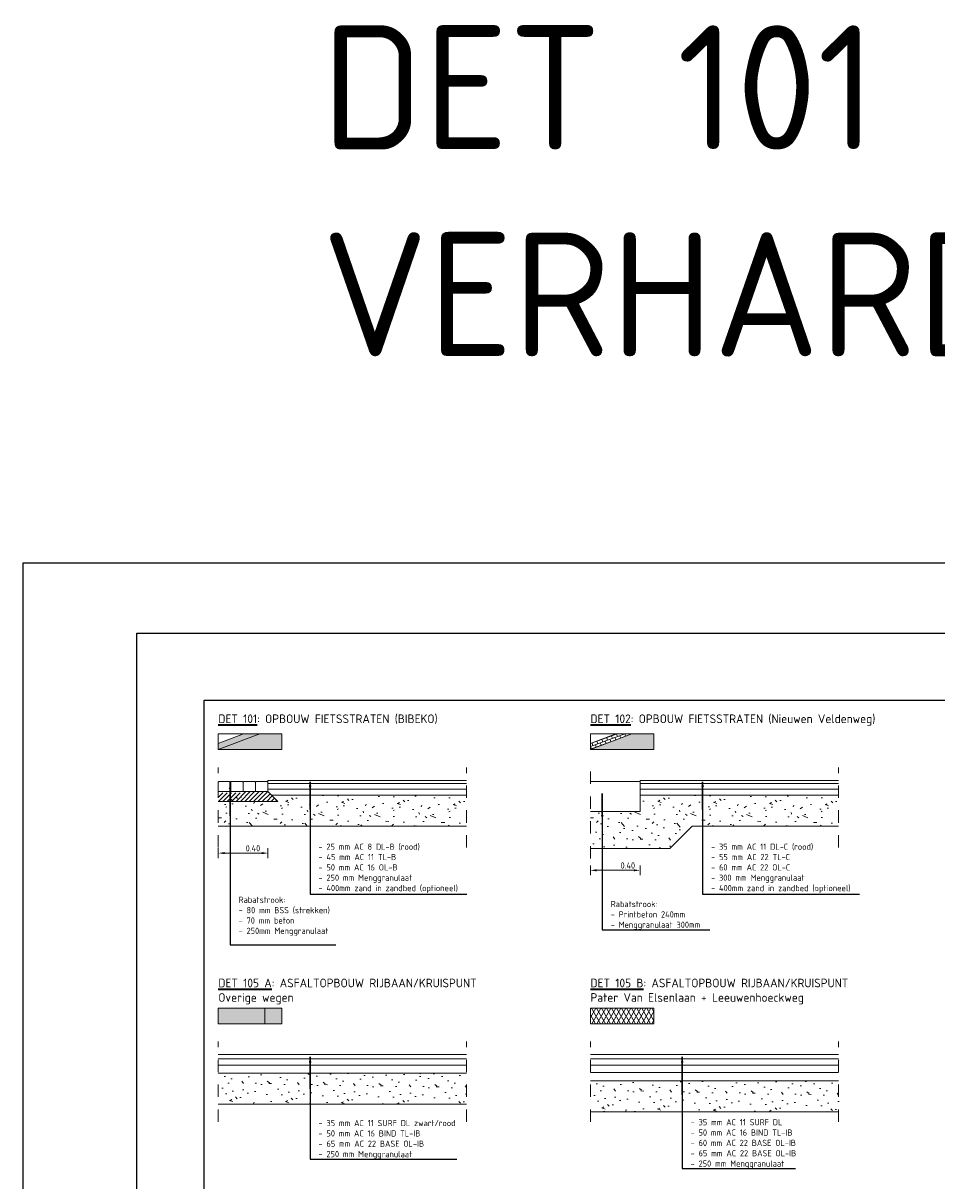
# Model space of a CAD drawing. Header units: metres. Extents: x 2.9 to 77.7, y -4.5 to 13.4.
# Tile 4 of 21: x 2.9 to 10.3, y 4.1 to 13.4. Entities that reach past the tile are written whole.
import ezdxf
from ezdxf import colors
from ezdxf.entities.mleader import LeaderData, LeaderLine
from ezdxf.math import Vec2, Vec3

# ---------------------------------------------------------------- set-up
doc = ezdxf.new("R2010")
doc.units = ezdxf.units.M
doc.linetypes.add('X-CA190022.004-UO-DET_v0.1$0$XX-AFBREEK', pattern=[7, 4, -1, 1, -1])
doc.layers.get('0').update_dxf_attribs({"lineweight": 25})
doc.layers.get('Defpoints').update_dxf_attribs({"lineweight": 25})
for name, color, linetype, lineweight in [('X-CA190022.004-UO-DET_v0.1$0$N-WE-GW-GROND_TEELAARDE-AD-20', 7, 'Continuous', 18), ('X-CA190022.004-UO-DET_v0.1$0$N-WE-VH-VERHARDING_ASFALT-A', 250, 'Continuous', 0), ('X-CA190022.004-UO-DET_v0.1$0$N-WE-VH-VERHARDING_BETONSTRAATSTEEN-A-20', 252, 'Continuous', 18), ('X-CA190022.004-UO-DET_v0.1$0$N-WE-VH-VERHARDING_BETONSTRAATSTEENPRINT PRINTBETON-A-200 NIEUWEN VELDENWEG', 24, 'Continuous', 18), ('X-CA190022.004-UO-DET_v0.1$0$X-XX-AL-DETAIL1-G', 7, 'Continuous', 18), ('X-CA190022.004-UO-DET_v0.1$0$X-XX-AL-LEGENDA-G', 7, 'Continuous', 18), ('X-CA190022.004-UO-DET_v0.1$0$X-XX-AL-M', 7, 'Continuous', 18), ('X-CA190022.004-UO-DET_v0.1$0$X-XX-AL-T25', 7, 'Continuous', 25), ('X-CA190022.004-UO-DET_v0.1$0$X-XX-AL-T35', 7, 'Continuous', 35)]:
    doc.layers.add(name, color=color, linetype=linetype, lineweight=lineweight)
for name, color, linetype, lineweight, transparency in [('X-CA190022.004-UO-DET_v0.1$0$N-WE-VH-VERHARDING-FIETSSTRAAT_GRIJS-A', 251, 'Continuous', 0, 0.25), ('X-CA190022.004-UO-DET_v0.1$0$N-WE-VH-VERHARDING-FIETSSTRAAT_ROOD-A', 13, 'Continuous', 0, 0.25), ('X-CA190022.004-UO-DET_v0.1$0$N-WE-VH-VERHARDING_ASFALT_ZWART-OPBOUW 2', 7, 'Continuous', 0, 0.5), ('X-CA190022.004-UO-DET_v0.1$0$N-WE-VH-VERHARDING_ASFALT_ZWARTE OPBOUW- RODE DEKLAAG', 22, 'Continuous', 0, 0.5)]:
    doc.layers.add(name, color=color, linetype=linetype, lineweight=lineweight, transparency=transparency)
doc.styles.add('X-CA190022.004-UO-DET_v0.1$0$NLCS-ISO-M20-T25', font='NLCS-ISO.ttf', dxfattribs={"height": 0.05})
doc.styles.add('X-CA190022.004-UO-DET_v0.1$0$NLCS-ISO-M20-T35', font='NLCS-ISO.ttf', dxfattribs={"height": 0.07})
doc.styles.add('X-CA190022.004-UO-DET_v0.1$0$NLCS-ISO-M200-T50', font='NLCS-ISO.ttf', dxfattribs={"height": 1})
doc.dimstyles.new('X-CA190022.004-UO-DET_v0.1$0$NLCS-M20-T25-PIJL_L2_H1', dxfattribs={"dimscale": 0.02, "dimtxt": 2.5, "dimasz": 2.5, "dimexe": 2, "dimexo": 2, "dimgap": 0.7, "dimtad": 1, "dimzin": 0, "dimdsep": 46, "dimtxsty": 'X-CA190022.004-UO-DET_v0.1$0$NLCS-ISO-M20-T25', "dimcen": 2.5, "dimdle": 2, "dimclrd": 256, "dimclre": 256, "dimclrt": 256, "dimadec": 1, "dimazin": 0, "dimtfac": 1, "dimtdec": 3, "dimtofl": 0, "dimtmove": 0, "dimatfit": 3, "dimfxl": 2, "dimfxlon": 1, "dimtolj": 1, "dimtzin": 0, "dimlwd": -1, "dimlwe": -1, "dimarcsym": 0})

# ---------------------------------------------------------------- blocks, each defined once
blk = doc.blocks.new('*D100')
at = {"layer": 'Defpoints', "color": 0, "transparency": 16777216}
for p in [(4.4912, 7.3248), (4.8912, 7.3248), (4.8912, 6.7386)]:
    blk.add_point(p, dxfattribs=at)
at = {"layer": 'X-CA190022.004-UO-DET_v0.1$0$X-XX-AL-M', "transparency": 16777216}
for p, q in [((4.4912, 6.7786), (4.4912, 6.6986)), ((4.5412, 6.7386), (4.8412, 6.7386)), ((4.8912, 6.7786), (4.8912, 6.6986))]:
    blk.add_line(p, q, dxfattribs=at)
for points in [[(4.5412, 6.7469), (4.5412, 6.7302), (4.4912, 6.7386)], [(4.8412, 6.7469), (4.8412, 6.7302), (4.8912, 6.7386)]]:
    blk.add_solid(points, dxfattribs=at)
at = {"layer": 'X-CA190022.004-UO-DET_v0.1$0$X-XX-AL-M', "transparency": 16777216, "insert": (4.7703, 6.7776), "char_height": 0.05, "attachment_point": 5, "style": 'X-CA190022.004-UO-DET_v0.1$0$NLCS-ISO-M20-T25'}
blk.add_mtext('\\A1;0.40', dxfattribs=at)
blk = doc.blocks.new('X-CA190022.004-UO-DET_v0.1$0$_Dot')
at = {"color": 0, "linetype": 'ByBlock', "lineweight": -2}
blk.add_line((-0.5, 0), (-1, 0), dxfattribs=at)
at = {"color": 0, "linetype": 'ByBlock', "const_width": 0.5}
blk.add_lwpolyline([(-0.25, 0, 1), (0.25, 0, 1)], format="xyb", close=True, dxfattribs=at)
blk = doc.blocks.new('X-CA190022.004-UO-DET_v0.1$0$KF')
at = {"layer": 'X-CA190022.004-UO-DET_v0.1$0$N-WE-VH-VERHARDING_BETONSTRAATSTEEN-A-20', "color": 7, "flags": 128}
blk.add_lwpolyline([(0.0052, -0.08), (0.0052, -0.005), (0, 0), (-0.0898, 0), (-0.0948, -0.005), (-0.0948, -0.08)], close=True, dxfattribs=at)
blk = doc.blocks.new('*D107')
at = {"layer": 'Defpoints', "color": 0, "transparency": 16777216}
for p in [(7.4912, 7.3248), (7.8912, 7.3248), (7.8912, 6.5998)]:
    blk.add_point(p, dxfattribs=at)
at = {"layer": 'X-CA190022.004-UO-DET_v0.1$0$X-XX-AL-M', "transparency": 16777216}
for p, q in [((7.4912, 6.6398), (7.4912, 6.5598)), ((7.8912, 6.6398), (7.8912, 6.5598)), ((7.5412, 6.5998), (7.8412, 6.5998))]:
    blk.add_line(p, q, dxfattribs=at)
for points in [[(7.5412, 6.6081), (7.5412, 6.5915), (7.4912, 6.5998)], [(7.8412, 6.6081), (7.8412, 6.5915), (7.8912, 6.5998)]]:
    blk.add_solid(points, dxfattribs=at)
at = {"layer": 'X-CA190022.004-UO-DET_v0.1$0$X-XX-AL-M', "transparency": 16777216, "insert": (7.7927, 6.6388), "char_height": 0.05, "attachment_point": 5, "style": 'X-CA190022.004-UO-DET_v0.1$0$NLCS-ISO-M20-T25'}
blk.add_mtext('\\A1;0.40', dxfattribs=at)

msp = doc.modelspace()

# ---------------------------------------------------------------- hatches: boundary and pattern name
at = {"layer": 'X-CA190022.004-UO-DET_v0.1$0$N-WE-GW-GROND_TEELAARDE-AD-20'}
h = msp.add_hatch(dxfattribs=at)
h.set_pattern_fill('_USER', color=252, scale=0.025, angle=45, pattern_type=0)
h.set_pattern_definition([(45, (212.224554, -623.104902), (-0.0176776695, 0.0176776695), [])])
h.paths.add_polyline_path([(4.4917, 7.1553), (4.9707, 7.1553), (4.8914, 7.2346), (4.6912, 7.2348), (4.6917, 7.2253), (4.4917, 7.2253)])
at = {"layer": 'X-CA190022.004-UO-DET_v0.1$0$N-WE-VH-VERHARDING-FIETSSTRAAT_GRIJS-A', "transparency": 33554559}
h = msp.add_hatch(color=256, dxfattribs=at)
h.dxf.hatch_style = 1
h.paths.add_polyline_path([(4.8262, 7.6993), (4.6954, 7.6993), (4.4912, 7.6231), (4.4912, 7.5743)])
at = {"layer": 'X-CA190022.004-UO-DET_v0.1$0$N-WE-VH-VERHARDING-FIETSSTRAAT_ROOD-A', "transparency": 33554559}
h = msp.add_hatch(color=256, dxfattribs=at)
h.dxf.hatch_style = 1
h.paths.add_polyline_path([(4.8262, 7.6993), (4.4912, 7.5743), (5.0037, 7.5743), (5.0037, 7.6993)])
h = msp.add_hatch(color=256, dxfattribs=at)
h.dxf.hatch_style = 1
h.paths.add_polyline_path([(7.8262, 7.6993), (7.4912, 7.5743), (8.0037, 7.5743), (8.0037, 7.6993)])
at = {"layer": 'X-CA190022.004-UO-DET_v0.1$0$N-WE-VH-VERHARDING_ASFALT-A', "transparency": 33554559}
h = msp.add_hatch(color=256, dxfattribs=at)
h.dxf.hatch_style = 1
h.paths.add_polyline_path([(4.866, 5.3641), (4.866, 5.4891), (4.4912, 5.4891), (4.4912, 5.3641)])
at = {"layer": 'X-CA190022.004-UO-DET_v0.1$0$N-WE-VH-VERHARDING_ASFALT_ZWART-OPBOUW 2'}
h = msp.add_hatch(dxfattribs=at)
h.set_pattern_fill('AVH-ASFALT-SO', color=256, scale=0.035, pattern_type=2)
h.set_pattern_definition([(60, (0, 0), (-0.03031089, 0.0175), []), (120, (0, 0), (-0.03031089, -0.0175), [])])
h.paths.add_polyline_path([(8.0037, 5.3641), (8.0037, 5.4891), (7.4912, 5.4891), (7.4912, 5.3641)])
at = {"layer": 'X-CA190022.004-UO-DET_v0.1$0$N-WE-VH-VERHARDING_ASFALT_ZWARTE OPBOUW- RODE DEKLAAG'}
h = msp.add_hatch(color=256, dxfattribs=at)
h.dxf.hatch_style = 1
h.paths.add_polyline_path([(5.0037, 5.4891), (4.866, 5.4891), (4.866, 5.3641), (5.0037, 5.3641)])
at = {"layer": 'X-CA190022.004-UO-DET_v0.1$0$N-WE-VH-VERHARDING_BETONSTRAATSTEENPRINT PRINTBETON-A-200 NIEUWEN VELDENWEG', "ltscale": 0.2, "transparency": 33554559}
h = msp.add_hatch(dxfattribs=at)
h.set_pattern_fill('AVH-BSS_KEIFORMAAT_HALFST', color=256, scale=0.2, angle=110, pattern_type=2)
h.set_pattern_definition([(110, (0, 0), (-0.02691597, 0.012551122), [0.021, -0.021]), (200, (0, 0), (0.007182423, -0.019733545), [])])
h.paths.add_polyline_path([(7.8262, 7.6993), (7.6954, 7.6993), (7.4912, 7.6231), (7.4912, 7.5743)])
at = {"layer": 'X-CA190022.004-UO-DET_v0.1$0$X-XX-AL-DETAIL1-G'}
h = msp.add_hatch(dxfattribs=at)
h.set_pattern_fill('AVH-FUNDERING_GRANULAAT-SO', color=256, scale=0.045, angle=-1.14576, style=0, pattern_type=2)
h.set_pattern_definition([(358.85423716, (134736.90717, 401270.58873), (0.00899820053, 0.449910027), [0, -0.45]), (358.85423716, (134736.9085, 401270.43117), (0.00899820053, 0.449910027), [0, -0.45]), (358.85423716, (134736.92688, 401270.67386), (0.00899820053, 0.449910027), [0, -0.45]), (337.052837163, (134736.690135, 401270.53906), (1.340732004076, -0.47690459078), [0.04846635, -2.3748579]), (215.724137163, (134736.73477, 401270.52017), (1.367726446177, 0.87282550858), [0.0225, -2.2275]), (129.455537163, (134736.7165, 401270.50703), (2.1955611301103, -2.7444507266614), [0.04148775, -4.10730705]), (205.41933716, (134736.56695, 401270.456), (-0.45890786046, -0.44091242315), [0.01006245, -0.99616815]), (325.164137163, (134736.55786, 401270.45169), (0.890821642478, -0.467907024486), [0.0162252, -1.6062732]), (107.289137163, (134736.57118, 401270.44242), (-0.43191290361, 0.908818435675), [0.01423035, -1.40879475]), (223.85423716, (134736.854, 401270.40526), (-0.00899820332, -0.44991016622), [0.0190917, -0.61730415]), (358.85423716, (134736.84022, 401270.39203), (0.45890822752, 0.44091182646), [0.027, -0.423]), (133.85423716, (134736.86722, 401270.3915), (-0.44991016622, 0.00899820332), [0.0190917, -0.61730415]), (250.419337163, (134736.80576, 401270.69428), (0.46790571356, 0.890822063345), [0.01423035, -1.40879475]), (358.85423716, (134736.801, 401270.68087), (0.45890822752, 0.44091182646), [0.0225, -0.4275]), (141.984337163, (134736.82349, 401270.68042), (-1.331733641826, 0.9268147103), [0.0225, -2.2275]), (212.544337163, (134736.5674, 401270.70355), (0.90881806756, 0.431914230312), [0.0162252, -1.6062732]), (340.419337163, (134736.55372, 401270.69482), (-0.890822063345, 0.46790571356), [0.0284607, -1.3945644]), (125.724137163, (134736.58054, 401270.68528), (0.87282550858, -1.367726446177), [0.0225, -2.2275]), (358.85423716, (134736.6975, 401270.68294), (0.00899820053, 0.449910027), [0, -0.45]), (358.85423716, (134736.5737, 401270.5684), (0.00899820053, 0.449910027), [0, -0.45]), (358.85423716, (134736.69634, 401270.3994), (0.00899820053, 0.449910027), [0, -0.45]), (358.85423716, (134736.8206, 401270.53645), (0.00899820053, 0.449910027), [0, -0.45]), (358.85423716, (134736.69166, 401270.61555), (0.00899820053, 0.449910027), [0, -0.45]), (358.85423716, (134736.59295, 401270.63102), (0.00899820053, 0.449910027), [0, -0.45]), (358.85423716, (134736.6329, 401270.6032), (0.00899820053, 0.449910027), [0, -0.45]), (358.85423716, (134736.61275, 401270.4956), (0.00899820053, 0.449910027), [0, -0.45]), (358.85423716, (134736.50513, 401270.51576), (0.00899820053, 0.449910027), [0, -0.45]), (358.85423716, (134736.5117, 401270.61915), (0.00899820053, 0.449910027), [0, -0.45]), (358.85423716, (134736.5002, 401270.7184), (0.00899820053, 0.449910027), [0, -0.45]), (358.85423716, (134736.64, 401270.7336), (0.00899820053, 0.449910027), [0, -0.45]), (358.85423716, (134736.73935, 401270.7496), (0.00899820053, 0.449910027), [0, -0.45]), (358.85423716, (134736.89646, 401270.72847), (0.00899820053, 0.449910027), [0, -0.45]), (358.85423716, (134736.7857, 401270.59116), (0.00899820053, 0.449910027), [0, -0.45]), (358.85423716, (134736.74232, 401270.67305), (0.00899820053, 0.449910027), [0, -0.45]), (358.85423716, (134736.774, 401270.45637), (0.00899820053, 0.449910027), [0, -0.45]), (358.85423716, (134736.63857, 401270.43657), (0.00899820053, 0.449910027), [0, -0.45]), (358.85423716, (134736.77157, 401270.3349), (0.00899820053, 0.449910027), [0, -0.45]), (358.85423716, (134736.62364, 401270.36486), (0.00899820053, 0.449910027), [0, -0.45]), (358.85423716, (134736.4794, 401270.35424), (0.00899820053, 0.449910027), [0, -0.45]), (358.85423716, (134736.53294, 401270.33066), (0.00899820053, 0.449910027), [0, -0.45]), (358.85423716, (134736.5387, 401270.39356), (0.00899820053, 0.449910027), [0, -0.45]), (358.85423716, (134736.8387, 401270.31555), (0.00899820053, 0.449910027), [0, -0.45]), (358.85423716, (134736.89637, 401270.49893), (0.00899820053, 0.449910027), [0, -0.45]), (358.85423716, (134736.87658, 401270.63435), (0.00899820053, 0.449910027), [0, -0.45]), (358.85423716, (134736.66314, 401270.31456), (0.00899820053, 0.449910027), [0, -0.45])])
h.paths.add_polyline_path([(4.4912, 6.9548), (6.4912, 6.9548), (6.4912, 7.2048), (4.4912, 7.2048)])
h = msp.add_hatch(dxfattribs=at)
h.set_pattern_fill('AVH-FUNDERING_GRANULAAT-SO', color=256, scale=0.045, angle=-1.14576, style=0, pattern_type=2)
h.set_pattern_definition([(358.85423716, (134739.90717, 401270.58873), (0.00899820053, 0.449910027), [0, -0.45]), (358.85423716, (134739.9085, 401270.43117), (0.00899820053, 0.449910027), [0, -0.45]), (358.85423716, (134739.92688, 401270.67386), (0.00899820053, 0.449910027), [0, -0.45]), (337.052837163, (134739.690135, 401270.53906), (1.340732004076, -0.47690459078), [0.04846635, -2.3748579]), (215.724137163, (134739.73477, 401270.52017), (1.367726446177, 0.87282550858), [0.0225, -2.2275]), (129.455537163, (134739.7165, 401270.50703), (2.1955611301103, -2.7444507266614), [0.04148775, -4.10730705]), (205.41933716, (134739.56695, 401270.456), (-0.45890786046, -0.44091242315), [0.01006245, -0.99616815]), (325.164137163, (134739.55786, 401270.45169), (0.890821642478, -0.467907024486), [0.0162252, -1.6062732]), (107.289137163, (134739.57118, 401270.44242), (-0.43191290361, 0.908818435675), [0.01423035, -1.40879475]), (223.85423716, (134739.854, 401270.40526), (-0.00899820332, -0.44991016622), [0.0190917, -0.61730415]), (358.85423716, (134739.84022, 401270.39203), (0.45890822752, 0.44091182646), [0.027, -0.423]), (133.85423716, (134739.86722, 401270.3915), (-0.44991016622, 0.00899820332), [0.0190917, -0.61730415]), (250.419337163, (134739.80576, 401270.69428), (0.46790571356, 0.890822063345), [0.01423035, -1.40879475]), (358.85423716, (134739.801, 401270.68087), (0.45890822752, 0.44091182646), [0.0225, -0.4275]), (141.984337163, (134739.82349, 401270.68042), (-1.331733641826, 0.9268147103), [0.0225, -2.2275]), (212.544337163, (134739.5674, 401270.70355), (0.90881806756, 0.431914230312), [0.0162252, -1.6062732]), (340.419337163, (134739.55372, 401270.69482), (-0.890822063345, 0.46790571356), [0.0284607, -1.3945644]), (125.724137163, (134739.58054, 401270.68528), (0.87282550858, -1.367726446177), [0.0225, -2.2275]), (358.85423716, (134739.6975, 401270.68294), (0.00899820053, 0.449910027), [0, -0.45]), (358.85423716, (134739.5737, 401270.5684), (0.00899820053, 0.449910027), [0, -0.45]), (358.85423716, (134739.69634, 401270.3994), (0.00899820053, 0.449910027), [0, -0.45]), (358.85423716, (134739.8206, 401270.53645), (0.00899820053, 0.449910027), [0, -0.45]), (358.85423716, (134739.69166, 401270.61555), (0.00899820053, 0.449910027), [0, -0.45]), (358.85423716, (134739.59295, 401270.63102), (0.00899820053, 0.449910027), [0, -0.45]), (358.85423716, (134739.6329, 401270.6032), (0.00899820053, 0.449910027), [0, -0.45]), (358.85423716, (134739.61275, 401270.4956), (0.00899820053, 0.449910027), [0, -0.45]), (358.85423716, (134739.50513, 401270.51576), (0.00899820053, 0.449910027), [0, -0.45]), (358.85423716, (134739.5117, 401270.61915), (0.00899820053, 0.449910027), [0, -0.45]), (358.85423716, (134739.5002, 401270.7184), (0.00899820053, 0.449910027), [0, -0.45]), (358.85423716, (134739.64, 401270.7336), (0.00899820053, 0.449910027), [0, -0.45]), (358.85423716, (134739.73935, 401270.7496), (0.00899820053, 0.449910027), [0, -0.45]), (358.85423716, (134739.89646, 401270.72847), (0.00899820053, 0.449910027), [0, -0.45]), (358.85423716, (134739.7857, 401270.59116), (0.00899820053, 0.449910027), [0, -0.45]), (358.85423716, (134739.74232, 401270.67305), (0.00899820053, 0.449910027), [0, -0.45]), (358.85423716, (134739.774, 401270.45637), (0.00899820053, 0.449910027), [0, -0.45]), (358.85423716, (134739.63857, 401270.43657), (0.00899820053, 0.449910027), [0, -0.45]), (358.85423716, (134739.77157, 401270.3349), (0.00899820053, 0.449910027), [0, -0.45]), (358.85423716, (134739.62364, 401270.36486), (0.00899820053, 0.449910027), [0, -0.45]), (358.85423716, (134739.4794, 401270.35424), (0.00899820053, 0.449910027), [0, -0.45]), (358.85423716, (134739.53294, 401270.33066), (0.00899820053, 0.449910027), [0, -0.45]), (358.85423716, (134739.5387, 401270.39356), (0.00899820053, 0.449910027), [0, -0.45]), (358.85423716, (134739.8387, 401270.31555), (0.00899820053, 0.449910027), [0, -0.45]), (358.85423716, (134739.89637, 401270.49893), (0.00899820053, 0.449910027), [0, -0.45]), (358.85423716, (134739.87658, 401270.63435), (0.00899820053, 0.449910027), [0, -0.45]), (358.85423716, (134739.66314, 401270.31456), (0.00899820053, 0.449910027), [0, -0.45])])
h.paths.add_polyline_path([(7.8912, 7.0748), (7.4912, 7.0748), (7.4912, 6.7836), (8.1312, 6.7748), (8.3112, 6.9548), (9.4912, 6.9548), (9.4912, 7.2048), (7.8912, 7.2048)])
h = msp.add_hatch(dxfattribs=at)
h.set_pattern_fill('AVH-FUNDERING_GRANULAAT-SO', color=256, scale=0.045, angle=-1.14576, style=0, pattern_type=2)
h.set_pattern_definition([(358.85423716, (134727.90717, 401268.34854), (0.00899820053, 0.449910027), [0, -0.45]), (358.85423716, (134727.9085, 401268.191), (0.00899820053, 0.449910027), [0, -0.45]), (358.85423716, (134727.92688, 401268.43366), (0.00899820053, 0.449910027), [0, -0.45]), (337.052837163, (134727.690135, 401268.29887), (1.340732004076, -0.47690459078), [0.04846635, -2.3748579]), (215.724137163, (134727.73477, 401268.27997), (1.367726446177, 0.87282550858), [0.0225, -2.2275]), (129.455537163, (134727.7165, 401268.266833), (2.1955611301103, -2.7444507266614), [0.04148775, -4.10730705]), (205.41933716, (134727.56695, 401268.21581), (-0.45890786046, -0.44091242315), [0.01006245, -0.99616815]), (325.164137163, (134727.55786, 401268.21149), (0.890821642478, -0.467907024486), [0.0162252, -1.6062732]), (107.289137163, (134727.57118, 401268.20223), (-0.43191290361, 0.908818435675), [0.01423035, -1.40879475]), (223.85423716, (134727.854, 401268.16506), (-0.00899820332, -0.44991016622), [0.0190917, -0.61730415]), (358.85423716, (134727.84022, 401268.15184), (0.45890822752, 0.44091182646), [0.027, -0.423]), (133.85423716, (134727.86722, 401268.1513), (-0.44991016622, 0.00899820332), [0.0190917, -0.61730415]), (250.419337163, (134727.80576, 401268.45409), (0.46790571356, 0.890822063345), [0.01423035, -1.40879475]), (358.85423716, (134727.801, 401268.4407), (0.45890822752, 0.44091182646), [0.0225, -0.4275]), (141.984337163, (134727.82349, 401268.44023), (-1.331733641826, 0.9268147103), [0.0225, -2.2275]), (212.544337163, (134727.5674, 401268.46335), (0.90881806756, 0.431914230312), [0.0162252, -1.6062732]), (340.419337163, (134727.55372, 401268.45462), (-0.890822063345, 0.46790571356), [0.0284607, -1.3945644]), (125.724137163, (134727.58054, 401268.44509), (0.87282550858, -1.367726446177), [0.0225, -2.2275]), (358.85423716, (134727.6975, 401268.44275), (0.00899820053, 0.449910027), [0, -0.45]), (358.85423716, (134727.5737, 401268.3282), (0.00899820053, 0.449910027), [0, -0.45]), (358.85423716, (134727.69634, 401268.1592), (0.00899820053, 0.449910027), [0, -0.45]), (358.85423716, (134727.8206, 401268.29626), (0.00899820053, 0.449910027), [0, -0.45]), (358.85423716, (134727.69166, 401268.37535), (0.00899820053, 0.449910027), [0, -0.45]), (358.85423716, (134727.59295, 401268.39083), (0.00899820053, 0.449910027), [0, -0.45]), (358.85423716, (134727.6329, 401268.36302), (0.00899820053, 0.449910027), [0, -0.45]), (358.85423716, (134727.61275, 401268.2554), (0.00899820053, 0.449910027), [0, -0.45]), (358.85423716, (134727.50513, 401268.27556), (0.00899820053, 0.449910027), [0, -0.45]), (358.85423716, (134727.5117, 401268.37895), (0.00899820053, 0.449910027), [0, -0.45]), (358.85423716, (134727.5002, 401268.4782), (0.00899820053, 0.449910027), [0, -0.45]), (358.85423716, (134727.64, 401268.4934), (0.00899820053, 0.449910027), [0, -0.45]), (358.85423716, (134727.73935, 401268.50942), (0.00899820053, 0.449910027), [0, -0.45]), (358.85423716, (134727.89646, 401268.4883), (0.00899820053, 0.449910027), [0, -0.45]), (358.85423716, (134727.7857, 401268.35097), (0.00899820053, 0.449910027), [0, -0.45]), (358.85423716, (134727.74232, 401268.43285), (0.00899820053, 0.449910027), [0, -0.45]), (358.85423716, (134727.774, 401268.21617), (0.00899820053, 0.449910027), [0, -0.45]), (358.85423716, (134727.63857, 401268.19638), (0.00899820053, 0.449910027), [0, -0.45]), (358.85423716, (134727.77157, 401268.0947), (0.00899820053, 0.449910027), [0, -0.45]), (358.85423716, (134727.62364, 401268.12466), (0.00899820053, 0.449910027), [0, -0.45]), (358.85423716, (134727.4794, 401268.11404), (0.00899820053, 0.449910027), [0, -0.45]), (358.85423716, (134727.53294, 401268.09047), (0.00899820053, 0.449910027), [0, -0.45]), (358.85423716, (134727.5387, 401268.15337), (0.00899820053, 0.449910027), [0, -0.45]), (358.85423716, (134727.8387, 401268.07535), (0.00899820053, 0.449910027), [0, -0.45]), (358.85423716, (134727.89637, 401268.25873), (0.00899820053, 0.449910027), [0, -0.45]), (358.85423716, (134727.87658, 401268.39416), (0.00899820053, 0.449910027), [0, -0.45]), (358.85423716, (134727.66314, 401268.07436), (0.00899820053, 0.449910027), [0, -0.45])])
h.paths.add_polyline_path([(4.4912, 4.9646), (6.4912, 4.9646), (6.4912, 4.7146), (4.4912, 4.7146)])
h = msp.add_hatch(dxfattribs=at)
h.set_pattern_fill('AVH-FUNDERING_GRANULAAT-SO', color=256, scale=0.045, angle=-1.14576, style=0, pattern_type=2)
h.set_pattern_definition([(358.85423716, (134730.90717, 401268.28854), (0.00899820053, 0.449910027), [0, -0.45]), (358.85423716, (134730.9085, 401268.131), (0.00899820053, 0.449910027), [0, -0.45]), (358.85423716, (134730.92688, 401268.37366), (0.00899820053, 0.449910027), [0, -0.45]), (337.052837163, (134730.690135, 401268.23887), (1.340732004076, -0.47690459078), [0.04846635, -2.3748579]), (215.724137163, (134730.73477, 401268.21997), (1.367726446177, 0.87282550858), [0.0225, -2.2275]), (129.455537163, (134730.7165, 401268.206833), (2.1955611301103, -2.7444507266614), [0.04148775, -4.10730705]), (205.41933716, (134730.56695, 401268.15581), (-0.45890786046, -0.44091242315), [0.01006245, -0.99616815]), (325.164137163, (134730.55786, 401268.15149), (0.890821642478, -0.467907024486), [0.0162252, -1.6062732]), (107.289137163, (134730.57118, 401268.14223), (-0.43191290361, 0.908818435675), [0.01423035, -1.40879475]), (223.85423716, (134730.854, 401268.10506), (-0.00899820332, -0.44991016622), [0.0190917, -0.61730415]), (358.85423716, (134730.84022, 401268.09184), (0.45890822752, 0.44091182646), [0.027, -0.423]), (133.85423716, (134730.86722, 401268.0913), (-0.44991016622, 0.00899820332), [0.0190917, -0.61730415]), (250.419337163, (134730.80576, 401268.39409), (0.46790571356, 0.890822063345), [0.01423035, -1.40879475]), (358.85423716, (134730.801, 401268.3807), (0.45890822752, 0.44091182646), [0.0225, -0.4275]), (141.984337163, (134730.82349, 401268.38023), (-1.331733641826, 0.9268147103), [0.0225, -2.2275]), (212.544337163, (134730.5674, 401268.40335), (0.90881806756, 0.431914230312), [0.0162252, -1.6062732]), (340.419337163, (134730.55372, 401268.39462), (-0.890822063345, 0.46790571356), [0.0284607, -1.3945644]), (125.724137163, (134730.58054, 401268.38509), (0.87282550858, -1.367726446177), [0.0225, -2.2275]), (358.85423716, (134730.6975, 401268.38275), (0.00899820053, 0.449910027), [0, -0.45]), (358.85423716, (134730.5737, 401268.2682), (0.00899820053, 0.449910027), [0, -0.45]), (358.85423716, (134730.69634, 401268.0992), (0.00899820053, 0.449910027), [0, -0.45]), (358.85423716, (134730.8206, 401268.23626), (0.00899820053, 0.449910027), [0, -0.45]), (358.85423716, (134730.69166, 401268.31535), (0.00899820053, 0.449910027), [0, -0.45]), (358.85423716, (134730.59295, 401268.33083), (0.00899820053, 0.449910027), [0, -0.45]), (358.85423716, (134730.6329, 401268.30302), (0.00899820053, 0.449910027), [0, -0.45]), (358.85423716, (134730.61275, 401268.1954), (0.00899820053, 0.449910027), [0, -0.45]), (358.85423716, (134730.50513, 401268.21556), (0.00899820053, 0.449910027), [0, -0.45]), (358.85423716, (134730.5117, 401268.31895), (0.00899820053, 0.449910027), [0, -0.45]), (358.85423716, (134730.5002, 401268.4182), (0.00899820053, 0.449910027), [0, -0.45]), (358.85423716, (134730.64, 401268.4334), (0.00899820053, 0.449910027), [0, -0.45]), (358.85423716, (134730.73935, 401268.44942), (0.00899820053, 0.449910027), [0, -0.45]), (358.85423716, (134730.89646, 401268.4283), (0.00899820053, 0.449910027), [0, -0.45]), (358.85423716, (134730.7857, 401268.29097), (0.00899820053, 0.449910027), [0, -0.45]), (358.85423716, (134730.74232, 401268.37285), (0.00899820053, 0.449910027), [0, -0.45]), (358.85423716, (134730.774, 401268.15617), (0.00899820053, 0.449910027), [0, -0.45]), (358.85423716, (134730.63857, 401268.13638), (0.00899820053, 0.449910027), [0, -0.45]), (358.85423716, (134730.77157, 401268.0347), (0.00899820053, 0.449910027), [0, -0.45]), (358.85423716, (134730.62364, 401268.06466), (0.00899820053, 0.449910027), [0, -0.45]), (358.85423716, (134730.4794, 401268.05404), (0.00899820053, 0.449910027), [0, -0.45]), (358.85423716, (134730.53294, 401268.03047), (0.00899820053, 0.449910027), [0, -0.45]), (358.85423716, (134730.5387, 401268.09337), (0.00899820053, 0.449910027), [0, -0.45]), (358.85423716, (134730.8387, 401268.01535), (0.00899820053, 0.449910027), [0, -0.45]), (358.85423716, (134730.89637, 401268.19873), (0.00899820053, 0.449910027), [0, -0.45]), (358.85423716, (134730.87658, 401268.33416), (0.00899820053, 0.449910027), [0, -0.45]), (358.85423716, (134730.66314, 401268.01436), (0.00899820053, 0.449910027), [0, -0.45])])
h.paths.add_polyline_path([(7.4912, 4.9046), (9.4912, 4.9046), (9.4912, 4.6546), (7.4912, 4.6546)])

# ---------------------------------------------------------------- linework, layer by layer
at = {"layer": 'Defpoints'}
msp.add_lwpolyline([(2.9177, 9.0787), (17.6506, 9.0787), (17.6506, -4.4817), (2.9177, -4.4817)], close=True, dxfattribs=at)
at = {"layer": 'Defpoints', "flags": 128}
for points in [[(17.1375, -4.0503), (3.8355, -4.0503), (3.8355, 8.5116), (17.1375, 8.5116)], [(16.5965, -3.5094), (4.3765, -3.5094), (4.3765, 7.9706), (16.5965, 7.9706)]]:
    msp.add_lwpolyline(points, close=True, dxfattribs=at)
at = {"layer": 'X-CA190022.004-UO-DET_v0.1$0$N-WE-GW-GROND_TEELAARDE-AD-20', "color": 8, "linetype": 'X-CA190022.004-UO-DET_v0.1$0$XX-AFBREEK', "ltscale": 0.02}
for p, q in [((4.4912, 6.7836), (4.4912, 7.4298)), ((6.4912, 6.7836), (6.4912, 7.4298)), ((7.4912, 6.6958), (7.4912, 7.4298)), ((9.4912, 6.7836), (9.4912, 7.4298)), ((4.4912, 4.5734), (4.4912, 5.2196)), ((6.4912, 4.5734), (6.4912, 5.2196)), ((7.4912, 4.5734), (7.4912, 5.2196)), ((9.4912, 4.5734), (9.4912, 5.2196))]:
    msp.add_line(p, q, dxfattribs=at)
at = {"layer": 'X-CA190022.004-UO-DET_v0.1$0$N-WE-GW-GROND_TEELAARDE-AD-20'}
msp.add_line((4.8912, 7.2348), (4.9707, 7.1553), dxfattribs=at)
at = {"layer": 'X-CA190022.004-UO-DET_v0.1$0$N-WE-GW-GROND_TEELAARDE-AD-20', "flags": 128}
msp.add_lwpolyline([(4.4912, 7.1553), (4.9707, 7.1553)], dxfattribs=at)
at = {"layer": 'X-CA190022.004-UO-DET_v0.1$0$X-XX-AL-DETAIL1-G', "color": 1}
for points in [[(4.8912, 7.3248), (6.4912, 7.3248)], [(4.8912, 7.3248), (4.8912, 7.2998)], [(7.8912, 7.3248), (9.4912, 7.3248)], [(7.8912, 7.3248), (7.8912, 7.3148)]]:
    msp.add_lwpolyline(points, dxfattribs=at)
at = {"layer": 'X-CA190022.004-UO-DET_v0.1$0$X-XX-AL-DETAIL1-G'}
for points in [[(4.8912, 7.2998), (6.4912, 7.2998)], [(7.8912, 7.3148), (7.4912, 7.3148)], [(7.4912, 7.3148), (7.4912, 7.3048)], [(7.8912, 7.3148), (7.8912, 7.0748)], [(7.8912, 7.2998), (9.4912, 7.2998)], [(4.8912, 7.2548), (6.4912, 7.2548)], [(4.9212, 7.2048), (6.4912, 7.2048)], [(7.8912, 7.2548), (9.4912, 7.2548)], [(7.8912, 7.2048), (9.4912, 7.2048)], [(7.8912, 7.0748), (7.4912, 7.0748)], [(4.4912, 6.9548), (6.4912, 6.9548)], [(8.3112, 6.9548), (8.1312, 6.7748)], [(8.3112, 6.9548), (9.4912, 6.9548)], [(8.1312, 6.7748), (7.4912, 6.7748)], [(4.4912, 5.1146), (6.4912, 5.1146)], [(4.4912, 5.0796), (6.4912, 5.0796)], [(7.4912, 5.1146), (9.4912, 5.1146)], [(7.4912, 5.0796), (9.4912, 5.0796)], [(4.4912, 5.0296), (6.4912, 5.0296)], [(4.4912, 4.9646), (6.4912, 4.9646)], [(7.4912, 5.0296), (9.4912, 5.0296)], [(7.4912, 4.9696), (9.4912, 4.9696)], [(7.4912, 4.9046), (9.4912, 4.9046)], [(4.4912, 4.7146), (6.4912, 4.7146)], [(7.4912, 4.6546), (9.4912, 4.6546)]]:
    msp.add_lwpolyline(points, dxfattribs=at)
at = {"layer": 'X-CA190022.004-UO-DET_v0.1$0$X-XX-AL-LEGENDA-G'}
for points in [[(4.4912, 7.6993), (5.0037, 7.6993), (5.0037, 7.5743), (4.4912, 7.5743)], [(7.4912, 7.6993), (8.0037, 7.6993), (8.0037, 7.5743), (7.4912, 7.5743)], [(4.4912, 5.4891), (5.0037, 5.4891), (5.0037, 5.3641), (4.4912, 5.3641)], [(7.4912, 5.4891), (8.0037, 5.4891), (8.0037, 5.3641), (7.4912, 5.3641)]]:
    msp.add_lwpolyline(points, close=True, dxfattribs=at)
for points in [[(4.4912, 7.5743), (4.8262, 7.6993)], [(4.4912, 7.6231), (4.6954, 7.6993)], [(7.4912, 7.5743), (7.8262, 7.6993)], [(7.4912, 7.6231), (7.6954, 7.6993)], [(4.866, 5.4891), (4.866, 5.3641)]]:
    msp.add_lwpolyline(points, dxfattribs=at)

# ---------------------------------------------------------------- block references
at = {"layer": 'X-CA190022.004-UO-DET_v0.1$0$N-WE-GW-GROND_TEELAARDE-AD-20'}
for p in [(4.5859, 7.3148), (4.6859, 7.3148)]:
    msp.add_blockref('X-CA190022.004-UO-DET_v0.1$0$KF', p, dxfattribs=at)
at = {"layer": 'X-CA190022.004-UO-DET_v0.1$0$N-WE-GW-GROND_TEELAARDE-AD-20', "xscale": -1}
for p in [(4.6964, 7.3148), (4.7964, 7.3148)]:
    msp.add_blockref('X-CA190022.004-UO-DET_v0.1$0$KF', p, dxfattribs=at)

# ---------------------------------------------------------------- texts
at = {"layer": 'Defpoints', "insert": (5.3249, 13.4092), "char_height": 1, "attachment_point": 1, "style": 'X-CA190022.004-UO-DET_v0.1$0$NLCS-ISO-M200-T50'}
msp.add_mtext_dynamic_manual_height_columns('DET 101 - \\PVERHARDING ', width=18.899507, gutter_width=5, heights=[0], dxfattribs=at)
at = {"layer": 'X-CA190022.004-UO-DET_v0.1$0$X-XX-AL-T35', "char_height": 0.07, "attachment_point": 1, "style": 'X-CA190022.004-UO-DET_v0.1$0$NLCS-ISO-M20-T35'}
for s, width, insert in [('{\\LDET 101}: OPBOUW FIETSSTRATEN (BIBEKO)', 2.303066, (4.4912, 7.8562)), ('{\\LDET 102}: OPBOUW FIETSSTRATEN (Nieuwen Veldenweg)', 2.482342, (7.4912, 7.8562)), ('{\\LDET 105 A}: ASFALTOPBOUW RIJBAAN/KRUISPUNT\\POverige wegen', 2.154099, (4.4912, 5.7268)), ('{\\LDET 105 B}: ASFALTOPBOUW RIJBAAN/KRUISPUNT\\PPater Van Elsenlaan + Leeuwenhoeckweg', 2.149858, (7.4912, 5.7268))]:
    msp.add_mtext_dynamic_manual_height_columns(s, width=width, gutter_width=0.35, heights=[0], dxfattribs=dict(at, insert=insert))

# ---------------------------------------------------------------- dimensions: what is measured, and where the dimension line sits
at = {"layer": 'X-CA190022.004-UO-DET_v0.1$0$X-XX-AL-M'}
for base, p1, p2, picture, middle in [((4.8912, 6.7386), (4.4912, 7.3248), (4.8912, 7.3248), '*D100', (4.7703, 6.7386)), ((7.8912, 6.5998), (7.4912, 7.3248), (7.8912, 7.3248), '*D107', (7.7927, 6.5998))]:
    dim = msp.add_linear_dim(base=base, p1=p1, p2=p2, dimstyle='X-CA190022.004-UO-DET_v0.1$0$NLCS-M20-T25-PIJL_L2_H1', dxfattribs=at)
    dim.commit()
    dim.dimension.update_dxf_attribs({"geometry": picture, "text_midpoint": middle, "dimtype": 160})

# ---------------------------------------------------------------- leaders
at = {"layer": 'X-CA190022.004-UO-DET_v0.1$0$X-XX-AL-T25'}
ml = msp.add_multileader_mtext('Standard', dxfattribs=at)
ml.set_content('\\A1;Rabatstrook:\\P- 80 mm BSS (strekken) \\P- 70 mm beton\\P- 250mm Menggranulaat\\P^I^I', color=256, style='X-CA190022.004-UO-DET_v0.1$0$NLCS-ISO-M20-T25')
ml.set_leader_properties(color=256, linetype='ByLayer', lineweight=-1)
ml.set_arrow_properties(name='X-CA190022.004-UO-DET_v0.1$0$_Dot')
ml.build(insert=Vec2(0, 0))
ml.multileader.update_dxf_attribs({"text_left_attachment_type": 5, "text_right_attachment_type": 5, "dogleg_length": 0.05, "arrow_head_size": 0.02})
ctx = ml.context
ctx.base_point, ctx.char_height, ctx.arrow_head_size, ctx.landing_gap_size, ctx.plane_origin = Vec3(4.6368, 5.999), 0.05, 0.02, 0.018, Vec3(-134720.8105, -401329.1961)
ctx.left_attachment, ctx.right_attachment = 5, 5
notes = []
notes.append((ctx, [(1, (1, 1, 0), (4.5868, 5.999), (1, 0), 0.05, [(5, [(4.5868, 7.2609), (4.5868, 7.2114), (4.5868, 7.0392), (4.5868, 7.3118)], 0, [])])]))
ctx.mtext.insert, ctx.mtext.width, ctx.mtext.flow_direction = Vec3(4.6548, 6.3873), 0.813662, 5
ml = msp.add_multileader_mtext('Standard', dxfattribs=at)
ml.set_content('\\A1;- 25 mm AC 8 DL-B (rood)\\P- 45 mm AC 11 TL-B \\P- 50 mm AC 16 OL-B \\P- 250 mm Menggranulaat \\P- 400mm zand in zandbed (optioneel)', color=256, style='X-CA190022.004-UO-DET_v0.1$0$NLCS-ISO-M20-T25')
ml.set_leader_properties(color=256, linetype='ByLayer', lineweight=-1)
ml.set_arrow_properties(name='X-CA190022.004-UO-DET_v0.1$0$_Dot')
ml.build(insert=Vec2(0, 0))
ml.multileader.update_dxf_attribs({"text_left_attachment_type": 5, "text_right_attachment_type": 5, "dogleg_length": 0.05, "arrow_head_size": 0.02})
ctx = ml.context
ctx.base_point, ctx.char_height, ctx.arrow_head_size, ctx.landing_gap_size, ctx.plane_origin = Vec3(5.281, 6.4069), 0.05, 0.02, 0.018, Vec3(-134720.1663, -401329.1961)
ctx.left_attachment, ctx.right_attachment = 5, 5
notes.append((ctx, [(1, (1, 1, 0), (5.231, 6.4069), (1, 0), 0.05, [(0, [(5.231, 7.2783), (5.231, 7.2329), (5.231, 7.0906), (5.231, 7.3118), (5.231, 6.8912)], 0, [])])]))
ctx.mtext.insert, ctx.mtext.width, ctx.mtext.flow_direction = Vec3(5.299, 6.8152), 1.66652, 5
ml = msp.add_multileader_mtext('Standard', dxfattribs=at)
ml.set_content('\\A1;- 35 mm AC 11 DL-C (rood)\\P- 55 mm AC 22 TL-C \\P- 60 mm AC 22 OL-C \\P- 300 mm Menggranulaat \\P- 400mm zand in zandbed (optioneel)', color=256, style='X-CA190022.004-UO-DET_v0.1$0$NLCS-ISO-M20-T25')
ml.set_leader_properties(color=256, linetype='ByLayer', lineweight=-1)
ml.set_arrow_properties(name='X-CA190022.004-UO-DET_v0.1$0$_Dot')
ml.build(insert=Vec2(0, 0))
ml.multileader.update_dxf_attribs({"text_left_attachment_type": 5, "text_right_attachment_type": 5, "dogleg_length": 0.05, "arrow_head_size": 0.02})
ctx = ml.context
ctx.base_point, ctx.char_height, ctx.arrow_head_size, ctx.landing_gap_size, ctx.plane_origin = Vec3(8.4459, 6.4069), 0.05, 0.02, 0.018, Vec3(-134717.0014, -401329.1961)
ctx.left_attachment, ctx.right_attachment = 5, 5
notes.append((ctx, [(1, (1, 1, 0), (8.3959, 6.4069), (1, 0), 0.05, [(0, [(8.3959, 7.2783), (8.3959, 7.2329), (8.3959, 7.0906), (8.3959, 7.3118), (8.3959, 6.8912)], 0, [])])]))
ctx.mtext.insert, ctx.mtext.width, ctx.mtext.flow_direction = Vec3(8.4639, 6.8152), 1.66652, 5
ml = msp.add_multileader_mtext('Standard', dxfattribs=at)
ml.set_content('\\A1;Rabatstrook:\\P- Printbeton 240mm\\P- Menggranulaat 300mm ', color=256, style='X-CA190022.004-UO-DET_v0.1$0$NLCS-ISO-M20-T25')
ml.set_leader_properties(color=256, linetype='ByLayer', lineweight=-1)
ml.set_arrow_properties(name='X-CA190022.004-UO-DET_v0.1$0$_Dot')
ml.build(insert=Vec2(0, 0))
ml.multileader.update_dxf_attribs({"text_left_attachment_type": 5, "text_right_attachment_type": 5, "dogleg_length": 0.05, "arrow_head_size": 0.02})
ctx = ml.context
ctx.base_point, ctx.char_height, ctx.arrow_head_size, ctx.landing_gap_size, ctx.plane_origin = Vec3(7.6368, 6.1214), 0.05, 0.02, 0.018, Vec3(-134717.8105, -401329.1961)
ctx.left_attachment, ctx.right_attachment = 5, 5
notes.append((ctx, [(1, (1, 1, 0), (7.5868, 6.1214), (1, 0), 0.05, [(5, [(7.5868, 7.0392), (7.5868, 7.219)], 0, [])])]))
ctx.mtext.insert, ctx.mtext.width, ctx.mtext.flow_direction = Vec3(7.6548, 6.353), 0.813662, 5
ml = msp.add_multileader_mtext('Standard', dxfattribs=at)
ml.set_content('\\A1;- 35 mm AC 11 SURF DL zwart/rood\\P- 50 mm AC 16 BIND TL-IB\\P- 65 mm AC 22 BASE OL-IB \\P- 250 mm Menggranulaat ', color=256, style='X-CA190022.004-UO-DET_v0.1$0$NLCS-ISO-M20-T25')
ml.set_leader_properties(color=256, linetype='ByLayer', lineweight=-1)
ml.set_arrow_properties(name='X-CA190022.004-UO-DET_v0.1$0$_Dot')
ml.build(insert=Vec2(0, 0))
ml.multileader.update_dxf_attribs({"text_left_attachment_type": 5, "text_right_attachment_type": 5, "dogleg_length": 0.05, "arrow_head_size": 0.02})
ctx = ml.context
ctx.base_point, ctx.char_height, ctx.arrow_head_size, ctx.landing_gap_size, ctx.plane_origin = Vec3(5.281, 4.2731), 0.05, 0.02, 0.018, Vec3(-134720.1663, -401331.4063)
ctx.left_attachment, ctx.right_attachment = 5, 5
notes.append((ctx, [(1, (1, 1, 0), (5.231, 4.2731), (1, 0), 0.05, [(5, [(5.231, 5.0559), (5.231, 4.9973), (5.231, 4.8389), (5.231, 5.0971)], 0, [])])]))
ctx.mtext.insert, ctx.mtext.width, ctx.mtext.flow_direction = Vec3(5.299, 4.5881), 1.66652, 5
ml = msp.add_multileader_mtext('Standard', dxfattribs=at)
ml.set_content('\\A1;- 35 mm AC 11 SURF DL\\P- 50 mm AC 16 BIND TL-IB\\P- 60 mm AC 22 BASE OL-IB \\P- 65 mm AC 22 BASE OL-IB \\P- 250 mm Menggranulaat ', color=256, style='X-CA190022.004-UO-DET_v0.1$0$NLCS-ISO-M20-T25')
ml.set_leader_properties(color=256, linetype='ByLayer', lineweight=-1)
ml.set_arrow_properties(name='X-CA190022.004-UO-DET_v0.1$0$_Dot')
ml.build(insert=Vec2(0, 0))
ml.multileader.update_dxf_attribs({"text_left_attachment_type": 5, "text_right_attachment_type": 5, "dogleg_length": 0.05, "arrow_head_size": 0.02})
ctx = ml.context
ctx.base_point, ctx.char_height, ctx.arrow_head_size, ctx.landing_gap_size, ctx.plane_origin = Vec3(8.281, 4.1967), 0.05, 0.02, 0.018, Vec3(-134717.1663, -401331.4063)
ctx.left_attachment, ctx.right_attachment = 5, 5
notes.append((ctx, [(1, (1, 1, 0), (8.231, 4.1967), (1, 0), 0.05, [(0, [(8.231, 5.0552), (8.231, 5.0007), (8.231, 4.7919), (8.231, 5.0981), (8.231, 4.9347)], 0, [])])]))
ctx.mtext.insert, ctx.mtext.width, ctx.mtext.flow_direction = Vec3(8.299, 4.595), 1.66652, 5
for ctx, leaders in notes:
    for number, flags, end, landing, length, lines in leaders:
        leader = LeaderData()
        leader.index, (leader.has_last_leader_line, leader.has_dogleg_vector, leader.attachment_direction) = number, flags
        leader.last_leader_point, leader.dogleg_vector, leader.dogleg_length = Vec3(end), Vec3(landing), length
        for number, points, colour, breaks in lines:
            line = LeaderLine()
            line.index, line.vertices, line.color, line.breaks = number, Vec3.list(points), colors.encode_raw_color(colour), breaks
            leader.lines.append(line)
        ctx.leaders.append(leader)

doc.saveas('drawing.dxf')
